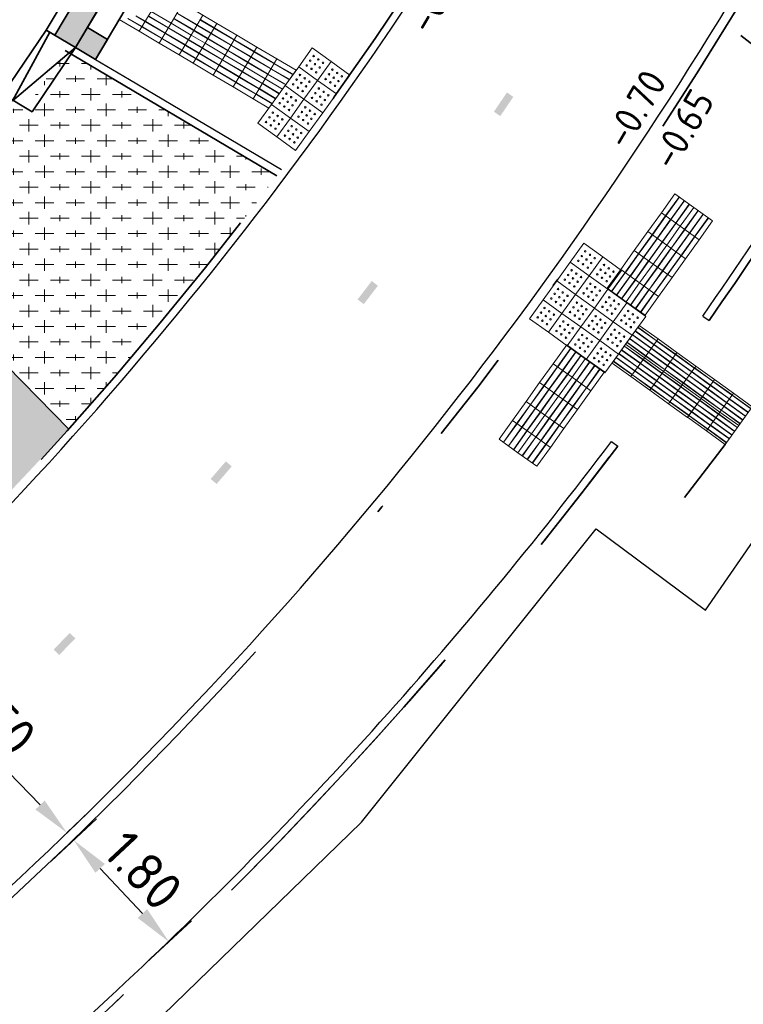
# Model space of a CAD drawing. Header units: metres. Extents: x -1 to 222837, y -2 to 853657.
# Tile 246 of 256: x 111410 to 111420, y 426510 to 426523. Entities that reach past the tile are written whole.
import ezdxf

# ---------------------------------------------------------------- set-up
doc = ezdxf.new("R2010")
doc.units = ezdxf.units.M
doc.header["$XCLIPFRAME"] = 0
for name, pattern in [('AL-TEKENBLADGRENS', [11.5, 2.5, -1.5, 1, -1.5, 1, -1.5, 2.5]), ('VH-AMSTELBAND', [30, 16, -4, 0, -2, 2, -2, 0, -4]), ('VH-BUSHALTEBAND', [4, 2, -2]), ('VH-OPSLUITBAND_100X200', [16, 8, -2, 4, -2]), ('XX-HIDDEN', [4, 2, -2])]:
    doc.linetypes.add(name, pattern=pattern)
for name, color, linetype in [('A-Maatvoering', 30, 'Continuous'), ('Bestaande haag', 102, 'Continuous'), ('X-REF', 7, 'Continuous')]:
    doc.layers.add(name, color=color, linetype=linetype)
for name, color, linetype, lineweight in [('B-GRS-WERKGRENS', 4, 'WERKGRENS', 25), ('N-WE-GR-BOS-A', 42, 'Continuous', 18), ('N-WE-GR-GROENVOORZIENING-G', 80, 'Continuous', 35), ('N-WE-VH-KANTOPSLUITING_BUSHALTEBAND-G', 30, 'VH-BUSHALTEBAND', 35), ('N-WE-VH-KANTOPSLUITING_OPSLUITBAND_100X200-G', 150, 'VH-OPSLUITBAND_100X200', 35), ('N-WE-VH-KANTOPSLUITING_OPSLUITBAND_100X200-G VOETPAD', 150, 'VH-OPSLUITBAND_100X200', 35), ('N-WE-VH-KANTOPSLUITING_RIJWIELPADBAND-G', 7, 'Continuous', 25), ('N-WE-VH-KANTOPSLUITING_VOORKANT OB 100X200', 7, 'Continuous', 25), ('N-WE-VH-KANTOPSLUITING_VOORKANT RIJWIELPADBAND', 7, 'Continuous', 25), ('N-WE-VH-MATERIAALGRENS-G', 7, 'XX-HIDDEN', 35), ('N-WE-VH-Trottoirband 150x170', 60, 'VH-AMSTELBAND', 35), ('N-WE-VH-VERHARDING_ASFALT-A', 252, 'Continuous', 18), ('N-WE-VH-VERHARDING_TEGEL-G', 252, 'Continuous', 35), ('N-WE-VW-BLINDENGELEIDEROUTE-Geleidetegel_G', 30, 'Continuous', 18), ('N-WE-VW-BLINDENGELEIDEROUTE-noppentetegel_G', 30, 'Continuous', 18), ('SLD-n-wm_wegmarkering', 7, 'Continuous', 25), ('X-XX-AL-HOOGTELABEL-T25', 7, 'Continuous', 25), ('X-XX-AL-TEKENBLADGRENS-G blad 2', 7, 'AL-TEKENBLADGRENS', 35)]:
    doc.layers.add(name, color=color, linetype=linetype, lineweight=lineweight)
doc.styles.add('NLCS-ISO-ANNOTATIEF-T25', font='NLCS-ISO.ttf', dxfattribs={"height": 2.5})
doc.styles.add('NLCS-ISO-M1000-T25', font='NLCS-ISO.ttf')
doc.linetypes.add('WERKGRENS', pattern='A,2.5,-1,[133,ltypeshp.shx,S=1,R=0,X=-1,Y=0],-1,2.5', length=7)
doc.dimstyles.new('NLCS-ANNOTATIEF-T25-PIJL', dxfattribs={"dimtxt": 2.5, "dimasz": 2.5, "dimexe": 2, "dimexo": 2, "dimgap": 0.7, "dimtad": 1, "dimzin": 0, "dimdsep": 46, "dimtxsty": 'NLCS-ISO-ANNOTATIEF-T25', "dimcen": 0, "dimdle": 2, "dimclrd": 256, "dimclre": 256, "dimclrt": 256, "dimadec": 5, "dimazin": 0, "dimtfac": 1, "dimtofl": 0, "dimtmove": 1, "dimatfit": 0, "dimfxl": 2, "dimfxlon": 1, "dimtfillclr": 254, "dimtolj": 1, "dimtzin": 0, "dimlwd": 18, "dimlwe": 18, "dimarcsym": 0})
picture_1 = doc.add_image_def('image1.ecw', size_in_pixel=(400001, 250001))
picture_2 = doc.add_image_def('image2.ecw', size_in_pixel=(120000, 80000))

# ---------------------------------------------------------------- blocks, each defined once
blk = doc.blocks.new('30')
at = {"layer": 'SLD-n-wm_wegmarkering'}
blk.add_solid([(-0.15, -0.05), (-0.15, 0.05), (0.15, -0.05), (0.15, 0.05)], dxfattribs=at)
blk = doc.blocks.new('*D462')
at = {"layer": 'A-Maatvoering', "linetype": 'Continuous', "lineweight": 18, "transparency": 16777216}
for p, q in [((111408.583, 426514.576), (111408.871, 426514.854)), ((111408.93, 426514.216), (111410.665, 426512.417)), ((111411.012, 426512.057), (111411.3, 426512.334))]:
    blk.add_line(p, q, dxfattribs=at)
at = {"layer": 'A-Maatvoering', "transparency": 16777216}
for points in [[(111408.99, 426514.274), (111408.87, 426514.158), (111408.583, 426514.576)], [(111410.725, 426512.474), (111410.605, 426512.359), (111411.012, 426512.057)]]:
    blk.add_solid(points, dxfattribs=at)
at = {"layer": 'Defpoints', "color": 0, "transparency": 16777216}
for p in [(111408.524, 426514.52), (111411.012, 426512.057), (111410.954, 426512)]:
    blk.add_point(p, dxfattribs=at)
at = {"layer": 'A-Maatvoering', "transparency": 16777216, "insert": (111410.078, 426513.587), "char_height": 0.5, "attachment_point": 5, "rotation": 313.9595, "style": 'NLCS-ISO-ANNOTATIEF-T25'}
blk.add_mtext('\\A1;3.50', dxfattribs=at)
blk = doc.blocks.new('*D463')
at = {"layer": 'A-Maatvoering', "linetype": 'Continuous', "lineweight": 18, "transparency": 16777216}
for p, q in [((111410.807, 426511.69), (111411.392, 426512.237)), ((111411.441, 426511.598), (111411.987, 426511.014)), ((111412.037, 426510.376), (111412.621, 426510.922))]:
    blk.add_line(p, q, dxfattribs=at)
at = {"layer": 'A-Maatvoering', "transparency": 16777216}
for points in [[(111411.502, 426511.655), (111411.38, 426511.541), (111411.099, 426511.963)], [(111412.048, 426511.071), (111411.926, 426510.957), (111412.329, 426510.649)]]:
    blk.add_solid(points, dxfattribs=at)
at = {"layer": 'Defpoints', "color": 0, "transparency": 16777216}
for p in [(111410.439, 426511.346), (111412.329, 426510.649), (111411.668, 426510.031)]:
    blk.add_point(p, dxfattribs=at)
at = {"layer": 'A-Maatvoering', "transparency": 16777216, "insert": (111411.999, 426511.572), "char_height": 0.5, "attachment_point": 5, "rotation": 313.0781, "style": 'NLCS-ISO-ANNOTATIEF-T25'}
blk.add_mtext('\\A1;1.80', dxfattribs=at)
blk = doc.blocks.new('Noppentegel')
at = {"layer": 'N-WE-VW-BLINDENGELEIDEROUTE-noppentetegel_G', "transparency": 33554585, "flags": 128}
blk.add_lwpolyline([(0, 0.3), (0.3, 0.3), (0.3, 0), (0, 0)], close=True, dxfattribs=at)
at = {"layer": 'N-WE-VW-BLINDENGELEIDEROUTE-noppentetegel_G', "transparency": 33554585}
for centre in [(0.075, 0.225), (0.075, 0.15), (0.15, 0.225), (0.15, 0.15), (0.225, 0.225), (0.225, 0.15), (0.075, 0.075), (0.15, 0.075), (0.225, 0.075)]:
    blk.add_circle(centre, 0.01, dxfattribs=at)
blk = doc.blocks.new('Geleidetegel')
at = {"layer": 'N-WE-VW-BLINDENGELEIDEROUTE-Geleidetegel_G', "transparency": 33554585, "flags": 128}
for points in [[(0, 0.3), (0.3, 0.3), (0.3, 0), (0, 0)], [(0.032, 0.292), (0.028, 0.292), (0.028, 0.008), (0.032, 0.008)], [(0.092, 0.292), (0.088, 0.292), (0.088, 0.008), (0.092, 0.008)], [(0.152, 0.292), (0.148, 0.292), (0.148, 0.008), (0.152, 0.008)], [(0.212, 0.292), (0.208, 0.292), (0.208, 0.008), (0.212, 0.008)], [(0.272, 0.292), (0.268, 0.292), (0.268, 0.008), (0.272, 0.008)]]:
    blk.add_lwpolyline(points, close=True, dxfattribs=at)
blk = doc.blocks.new('bushalteband')
at = {"layer": 'N-WE-VH-KANTOPSLUITING_BUSHALTEBAND-G', "transparency": 33554508}
h = blk.add_hatch(color=256, dxfattribs=at)
h.dxf.hatch_style = 1
h.paths.add_polyline_path([(1, -0.127), (0, -0.127), (0, -0.44), (1, -0.44)])
at = {"layer": 'N-WE-VH-KANTOPSLUITING_BUSHALTEBAND-G', "linetype": 'Continuous', "ltscale": 0.2, "flags": 128}
blk.add_lwpolyline([(0, 0), (0, -0.44), (1, -0.44), (1, 0), (0, 0), (0, -0.127), (1, -0.127)], dxfattribs=at)

msp = doc.modelspace()

# ---------------------------------------------------------------- hatches: boundary and pattern name
at = {"layer": 'Bestaande haag', "transparency": 33554508}
h = msp.add_hatch(dxfattribs=at)
h.set_pattern_fill('AGW-GROND_ZAVEL', color=256, scale=0.7, style=0, pattern_type=2)
h.set_pattern_definition([(0, (111132.6395, 426799.56666), (0.28, 0.14), [0.28, -0.28])])
edge = h.paths.add_edge_path()
edge.add_line((111403.6393, 426510.1049), (111407.7859, 426513.9585))
edge.add_line((111407.7859, 426513.9585), (111409.2661, 426515.3921))
edge.add_line((111409.2661, 426515.3921), (111411.0375, 426517.2754))
edge.add_line((111411.0375, 426517.2754), (111409.43, 426518.9257))
edge.add_line((111409.43, 426518.9257), (111406.5278, 426515.7477))
edge.add_line((111406.5278, 426515.7477), (111404.5876, 426513.7639))
edge.add_line((111404.5876, 426513.7639), (111402.3364, 426511.5068))
edge.add_line((111402.3364, 426511.5068), (111398.7742, 426508.1313))
edge.add_line((111398.7742, 426508.1313), (111395.5024, 426505.1133))
edge.add_arc((111375.0128, 426527.3265), 30.22, 300.19147, 312.68863, ccw=False)
edge.add_line((111390.2102, 426501.2059), (111391.1754, 426498.5219))
edge.add_line((111391.1754, 426498.5219), (111403.6393, 426510.1049))
at = {"layer": 'N-WE-GR-BOS-A', "transparency": 33554559}
h = msp.add_hatch(dxfattribs=at)
h.set_pattern_fill('AGR-BOSPLANTSOEN', color=102, scale=0.2, style=0, pattern_type=2)
h.set_pattern_definition([(0, (0, 0), (0.2, 0.2), [0.24, -0.16]), (90, (0.12, -0.08), (-0.8, 5e-17), [0.16, -0.24]), (90, (0.32, 0.12), (-0.8, 5e-17), [0.16, -0.24]), (90, (0.52, -0.04), (-0.8, 5e-17), [0.08, -0.32]), (90, (0.72, 0.16), (-0.8, 5e-17), [0.08, -0.32])])
edge = h.paths.add_edge_path()
edge.add_line((111411.0375, 426517.2754), (111409.4098, 426518.9293))
edge.add_line((111409.4098, 426518.9293), (111408.1435, 426517.5119))
edge.add_line((111408.1435, 426517.5119), (111407.3825, 426516.6699))
edge.add_line((111407.3825, 426516.6699), (111406.7041, 426515.9548))
edge.add_line((111406.7041, 426515.9548), (111405.5749, 426514.7817))
edge.add_line((111405.5749, 426514.7817), (111407.2841, 426516.9585))
edge.add_line((111407.2841, 426516.9585), (111408.4021, 426518.5925))
edge.add_line((111408.4021, 426518.5925), (111410.3641, 426521.4786))
edge.add_line((111410.3641, 426521.4786), (111410.4731, 426521.4045))
edge.add_line((111410.4731, 426521.4045), (111410.9909, 426522.167))
edge.add_line((111410.9909, 426522.167), (111413.7226, 426520.5491))
edge.add_arc((111372.8438, 426551.3396), 51.1775, 318.27084, 323.01236, ccw=False)
at = {"layer": 'N-WE-VH-VERHARDING_ASFALT-A', "transparency": 33554559}
h = msp.add_hatch(dxfattribs=at)
h.set_pattern_fill('AVH-ASFALT_LAAG2-D', color=256, scale=20, style=0, pattern_type=2)
h.set_pattern_definition([(45, (107770.70876, 433861.11063), (-0.282842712, 0.282842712), []), (45, (107770.94876, 433861.11063), (-0.282842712, 0.282842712), [0.2, -0.1])])
edge = h.paths.add_edge_path()
edge.add_line((111411.472, 426533.76), (111416.934, 426543.371))
edge.add_line((111416.934, 426543.371), (111416.972, 426543.45))
edge.add_line((111416.972, 426543.45), (111417.1839, 426543.8108))
edge.add_line((111417.1839, 426543.8108), (111417.088, 426543.868))
edge.add_line((111417.088, 426543.868), (111417.0054, 426543.9173))
edge.add_line((111417.0054, 426543.9173), (111416.9725, 426543.9369))
edge.add_line((111416.9725, 426543.9369), (111416.9127, 426543.9725))
edge.add_line((111416.9127, 426543.9725), (111416.893, 426543.948))
edge.add_line((111416.893, 426543.948), (111416.832, 426544.011))
edge.add_line((111416.832, 426544.011), (111416.761, 426544.063))
edge.add_line((111416.761, 426544.063), (111416.6859, 426544.1078))
edge.add_line((111416.6859, 426544.1078), (111416.6129, 426544.1513))
edge.add_line((111416.6129, 426544.1513), (111416.3511, 426544.3074))
edge.add_line((111416.3511, 426544.3074), (111415.7748, 426544.6511))
edge.add_arc((111415.517, 426544.2217), 0.5009, -33.99458, 59.01822, ccw=False)
edge.add_line((111415.9322, 426543.9417), (111415.6406, 426543.4493))
edge.add_line((111415.6406, 426543.4493), (111414.586, 426541.6686))
edge.add_line((111414.586, 426541.6686), (111397.9081, 426513.5095))
edge.add_line((111397.9081, 426513.5095), (111398.3383, 426513.2547))
edge.add_line((111398.3383, 426513.2547), (111400.5565, 426517))
edge.add_line((111400.5565, 426517), (111404.295, 426522.17))
edge.add_line((111404.295, 426522.17), (111411.472, 426533.76))
at = {"layer": 'N-WE-VH-VERHARDING_TEGEL-G'}
h = msp.add_hatch(color=256, dxfattribs=at)
h.dxf.hatch_style = 1
h.paths.add_polyline_path([(111411.3819, 426522.0516), (111411.5348, 426522.3097), (111411.2767, 426522.4626), (111411.1238, 426522.2045)])

# ---------------------------------------------------------------- linework, layer by layer
at = {"layer": 'B-GRS-WERKGRENS', "flags": 128}
msp.add_lwpolyline([(110696.0424, 426984.6552), (110683.8611, 426993.0575), (110681.5434, 426989.648), (110647.8047, 426943.6556), (110640.0829, 426933.4366), (110631.1128, 426920.9005, 0.1052077), (110625.3199, 426903.2705), (110623.1195, 426903.1135), (110622.8302, 426899.1404), (110622.8257, 426889.069), (110624.314, 426881.9131), (110619.9478, 426879.8593), (110610.3848, 426873.2075), (110605.3942, 426863.2003), (110609.4478, 426861.4866), (110615.1856, 426858.5041), (110624.3283, 426850.7908), (110624.9802, 426851.6022), (110633.8741, 426844.4563), (110643.0504, 426836.1435), (110655.3674, 426823.3669), (110656.8702, 426821.845), (110655.5569, 426820.1319), (110651.9971, 426815.8251), (110661.0857, 426808.031), (110673.7143, 426797.8916), (110678.9933, 426800.935), (110682.0087, 426797.6368), (110681.3441, 426795.8887), (110682.3406, 426793.9995), (110688.6092, 426792.8127), (110694.4162, 426788.3905), (110707.3498, 426779.7534), (110715.9972, 426773.9651), (110732.7151, 426767.339), (110745.7247, 426763.2028), (110771.1914, 426758.373, 0.0609615), (110771.6742, 426758.3185), (110776.6174, 426758.3652, 0.2032449), (110778.0492, 426758.9882), (110779.3918, 426760.4028), (110780.9873, 426760.4434), (110817.1705, 426756.6066), (110816.6589, 426751.3461), (110815.9469, 426746.519), (110856.8361, 426742.5539), (110868.464, 426743.0015), (110903.6966, 426739.1644), (110904.3848, 426743.7349), (110908.755, 426743.0671), (110933.5332, 426740.8075), (110948.0408, 426738.8473), (110947.4256, 426740.8728), (110946.1413, 426744.2355), (110945.7955, 426745.6803), (110945.6322, 426748.1471), (110946.284, 426749.2657), (110950.55, 426751.1074), (110955.1425, 426754.8833), (110957.03, 426770.6443, -0.1858071), (110962.3439, 426783.753), (110989.6664, 426800.1273), (111094.2752, 426788.8928), (111096.9393, 426786.2536), (111113.387, 426770.3931), (111118.0944, 426765.9923), (111122.4936, 426760.6996), (111125.9314, 426762.8446), (111132.5526, 426748.3003), (111130.756, 426746.1019), (111135.8274, 426730.5828), (111138.6736, 426726.3465), (111145.5036, 426725.3036), (111154.9471, 426706.8249), (111165.7603, 426690.152), (111168.851, 426684.8194, -0.4623624), (111168.5963, 426684.1014), (111167.0071, 426683.4965, 0.420484), (111166.7216, 426682.8413), (111168.1987, 426679.1971, 0.4081062), (111168.8402, 426678.9177), (111171.0563, 426679.7624, -0.3865109), (111171.6824, 426679.5171), (111181.5181, 426659.6501, -0.0508334), (111182.4436, 426652.4704), (111182.0314, 426643.923, 0.1424738), (111183.8712, 426635.0932), (111183.4465, 426634.9245, 0.4355486), (111183.181, 426634.2421), (111186.4656, 426627.4501, 0.391009), (111187.0968, 426627.2017), (111187.7695, 426627.4631, -0.6217047), (111188.6778, 426626.8695), (111191.3536, 426623.2086), (111193.4941, 426621.7053, 0.0312453), (111201.9852, 426616.7325), (111203.0999, 426614.7511), (111204.682, 426609.1244), (111214.9386, 426601.3343), (111217.1204, 426598.7395), (111225.8995, 426589.0359), (111234.1322, 426582.7269), (111239.4891, 426579.6722), (111245.6835, 426577.3486), (111253.4749, 426571.9169), (111263.6, 426564.0526), (111282.5854, 426548.9024), (111301.6692, 426532.7467, 0.3053725), (111302.2245, 426532.6856), (111306.0353, 426534.6841, -0.2980823), (111306.5802, 426534.6315), (111324.4609, 426520.2968), (111328.5947, 426517.3176), (111334.5617, 426512.1897), (111347.6676, 426496.9046), (111348.8032, 426495.5161), (111350.8304, 426490.6816), (111350.3674, 426489.5288), (111350.1567, 426488.113), (111358.3017, 426484.7489), (111354.8474, 426480.6644), (111368.3123, 426468.1831), (111377.3553, 426476.996, 0.1363374), (111383.9435, 426482.7516), (111385.2075, 426486.335, 0.1290898), (111392.5323, 426491.085), (111402.9598, 426500.6813), (111414.8163, 426512.1936), (111417.8476, 426515.9853), (111419.2589, 426514.9338), (111421.3759, 426518.0123), (111420.2224, 426518.9196), (111422.81, 426522.1924), (111426.863, 426530.0682, 0.0350706), (111434.8335, 426544.8206), (111439.2413, 426554.0134, -0.0523081), (111448.8827, 426568.1194, -0.040521), (111456.7487, 426576.4924, -0.0466952), (111473.4248, 426590.6198), (111485.5951, 426597.7662, -0.0126767), (111492.9285, 426600.958), (111508.0649, 426606.5204, 0.4105065), (111508.3639, 426607.1562), (111505.5678, 426615.0734, 0.4168207), (111504.9257, 426615.3769, 0.0905865), (111453.5553, 426585.3427, 0.0753554), (111438.7111, 426569.8858), (111431.5958, 426575.2906), (111449.9864, 426597.6332, -0.0167918), (111466.0879, 426610.5482, -0.0557367), (111491.1449, 426625.909), (111496.7623, 426628.282), (111500.0134, 426627.408), (111496.8382, 426635.2441, 0.4365131), (111496.1526, 426635.5043), (111483.8851, 426629.4186), (111469.1011, 426620.6492), (111459.7603, 426613.6987), (111449.6345, 426605.6254), (111441.1156, 426596.9369), (111429.1984, 426582.1603), (111431.0516, 426580.4575), (111406.3855, 426549.5491), (111397.0353, 426537.6586), (111395.2825, 426538.9636), (111392.9955, 426535.9501), (111394.7182, 426534.652), (111385.0563, 426522.0908), (111383.9989, 426523.6376), (111382.3412, 426528.1461), (111377.4375, 426522.2271), (111374.2352, 426518.6692), (111371.5931, 426517.349), (111368.7588, 426516.8835, -0.1652702), (111368.4414, 426516.9363), (111351.2649, 426526.1508), (111324.3951, 426546.666, -0.3657024), (111324.2558, 426547.2959), (111327.3573, 426553.7283), (111318.6307, 426557.5297), (111316.993, 426553.8053, -0.292044), (111316.5453, 426553.5067), (111315.0912, 426553.4777, -0.1776704), (111314.7655, 426553.5899), (111310.1408, 426557.3558), (111311.2887, 426558.5858), (111304.2587, 426562.7405), (111301.5045, 426560.4492), (111295.9509, 426564.4743), (111281.0543, 426575.6912), (111258.9288, 426592.957), (111249.3591, 426601.8548, -0.343865), (111248.8513, 426603.8594), (111251.0811, 426609.1697), (111244.5637, 426612.1342), (111243.3013, 426609.3809, -0.38751), (111240.247, 426608.7097), (111235.9586, 426611.3734), (111222.8523, 426621.7349, -0.1019607), (111210.3565, 426637.5663), (111200.0165, 426658.1073), (111201.4139, 426658.6408), (111199.3001, 426663.2598), (111197.9906, 426662.7333), (111191.4076, 426676.6319), (111174.4849, 426716.3816), (111175.4097, 426716.7231), (111171.0205, 426729.4174), (111175.0412, 426731.185), (111170.1325, 426742.3426), (111166.2238, 426740.4392, -0.410464), (111165.5682, 426740.6918), (111138.6135, 426800.3934), (111133.3697, 426808.996), (111125.2446, 426812.7715), (111122.0804, 426814.7113), (111120.4075, 426811.7274), (111112.4651, 426815.0539), (111113.977, 426818.0228), (111102.5934, 426823.5257), (111102.2145, 426825.6444), (111101.5386, 426826.104), (111098.4509, 426820.0386), (111098.1228, 426816.7559, -0.4783147), (111097.1304, 426815.9869), (111079.7528, 426814.8965), (111037.4827, 426818.9619), (111036.1483, 426820.676), (111025.3219, 426821.8651, -0.5882687), (111024.7204, 426822.5699), (111025.1154, 426826.7463), (111011.1397, 426828.3732), (111010.5098, 426823.377), (110975.0569, 426827.1641, -0.4227405), (110973.7842, 426826.145), (110972.2564, 426826.4378), (110959.5596, 426833.3734), (110958.1603, 426830.409), (110957.3954, 426829.099), (110954.2397, 426830.6759, 0.4177603), (110954.0263, 426831.7812), (110953.0451, 426832.2923), (110947.7288, 426821.8867, 0.3948319), (110948.0794, 426820.5624), (110946.5009, 426817.2404, 0.3462481), (110946.8876, 426815.8708), (110948.0794, 426815.2823), (110932.6313, 426785.3128), (110928.0532, 426787.6811), (110926.0816, 426783.9946), (110917.98, 426788.1352), (110915.9109, 426784.42), (110924.7467, 426780.0296), (110923.0733, 426776.8554, -0.3567778), (110920.2972, 426775.4672), (110916.1875, 426776.0072), (110915.9141, 426771.5714), (110913.7365, 426768.8555), (110905.8767, 426769.8295), (110900.4014, 426769.4949), (110863.1263, 426773.5086), (110863.2476, 426775.3474), (110848.047, 426776.8987), (110848.3121, 426779.5808), (110834.4844, 426781.2506), (110832.1514, 426778.2107), (110815.8574, 426780.0038), (110815.8584, 426779.1503), (110801.2397, 426780.3392), (110782.6093, 426782.222), (110759.4143, 426784.7077), (110754.5988, 426785.9779), (110742.745, 426787.1149, -0.0827147), (110722.469, 426795.3305), (110715.9744, 426799.6762), (110697.6211, 426814.5447), (110698.7305, 426815.8539), (110693.1992, 426820.2996), (110694.4011, 426821.1956), (110690.4312, 426824.4068), (110689.2759, 426823.1938), (110680.9801, 426829.6825), (110667.8024, 426840.4947), (110648.298, 426856.8491), (110644.9707, 426860.4465), (110640.9767, 426865.7977, -0.1510224), (110633.0251, 426899.4367), (110633.3008, 426902.589), (110632.0835, 426902.7381, -0.0338708), (110634.6762, 426913.6872, -0.0642324), (110643.7421, 426928.4733), (110681.0035, 426978.4881), (110692.6868, 426980.9045)], format="xyb", close=True, dxfattribs=at)
at = {"layer": 'N-WE-GR-GROENVOORZIENING-G', "elevation": -0.3898, "flags": 128}
msp.add_lwpolyline([(111405.4321, 426514.6334), (111407.2294, 426516.5006), (111408.8528, 426518.2967), (111409.4098, 426518.9293), (111409.43, 426518.909), (111411.0375, 426517.2754)], dxfattribs=at)
at = {"layer": 'N-WE-VH-KANTOPSLUITING_BUSHALTEBAND-G', "linetype": 'Continuous', "flags": 128}
msp.add_lwpolyline([(111411.1242, 426522.2042), (111410.3068, 426521.5175), (111410.7891, 426522.4027), (111410.7452, 426522.4287), (111410.1828, 426521.6018), (111410.5614, 426521.3761), (111411.1242, 426522.2042)], dxfattribs=at)
at = {"layer": 'N-WE-VH-KANTOPSLUITING_OPSLUITBAND_100X200-G', "flags": 128}
msp.add_lwpolyline([(111413.7226, 426520.5491), (111410.9909, 426522.167)], dxfattribs=at)
msp.add_lwpolyline([(111371.589, 426472.061), (111376.0848, 426476.4473), (111376.0848, 426476.4473), (111376.1283, 426476.4897, -0.0616964), (111380.1298, 426479.5457, 0.2293279), (111384.7521, 426486.4352, -0.2795806), (111385.3955, 426487.2222, 0.1024953), (111390.7817, 426490.4839), (111411.6117, 426509.8417, 0.043027), (111418.0148, 426516.9106)], format="xyb", dxfattribs=at)
at = {"layer": 'N-WE-VH-KANTOPSLUITING_OPSLUITBAND_100X200-G VOETPAD', "flags": 128}
for points in [[(111378.2054, 426491.5687, 0.0281181), (111382.1975, 426492.1528, 0.1332353), (111386.9562, 426494.6009), (111407.7859, 426513.9585, 0.0740525), (111416.9627, 426525.4426), (111424.4685, 426538.3611, 0.0188235), (111426.2318, 426541.6773), (111432.3038, 426554.2133, -0.084038), (111449.7476, 426578.7126), (111454.1384, 426583.0944, -0.0561187), (111472.2769, 426597.5313), (111474.1568, 426598.7576), (111479.0401, 426601.7052), (111482.4036, 426603.6227), (111485.8825, 426605.4826), (111489.8329, 426607.3731), (111504.0251, 426612.659), (111504.525, 426612.8607)], [(111419.3037, 426518.6772, 0.0210729), (111421.822, 426522.6192), (111429.3279, 426535.5377, 0.0188235), (111431.2898, 426539.2274), (111437.3617, 426551.7634, -0.084038), (111453.7174, 426574.7345), (111458.1082, 426579.1164, -0.0562453), (111475.3047, 426592.7964), (111477.1451, 426593.9969), (111481.8843, 426596.8576), (111485.1206, 426598.7025), (111488.4216, 426600.4674), (111492.0311, 426602.1947), (111506.4632, 426607.5699)], [(111371.5561, 426472.0075), (111376.1283, 426476.4897, -0.0616964), (111380.1298, 426479.5457, 0.2293279), (111384.7521, 426486.4352, -0.2795806), (111385.3955, 426487.2222, 0.1024953), (111390.7817, 426490.4839), (111411.6117, 426509.8417, 0.0438452), (111418.1243, 426517.0552, 0.0438452)]]:
    msp.add_lwpolyline(points, format="xyb", dxfattribs=at)
at = {"layer": 'N-WE-VH-KANTOPSLUITING_RIJWIELPADBAND-G', "ltscale": 0.6, "flags": 128}
for points in [[(111419.2218, 426518.7345, 0.0210729), (111421.7355, 426522.6695), (111429.2414, 426535.588, 0.0188235), (111431.1998, 426539.271), (111437.2717, 426551.807, -0.084038), (111453.6468, 426574.8053), (111458.0376, 426579.1871, -0.0562429), (111475.2508, 426592.8807), (111477.0919, 426594.0816), (111481.8337, 426596.9439), (111485.0722, 426598.7901), (111488.3765, 426600.5566), (111491.992, 426602.2869), (111506.4289, 426607.6638)], [(111371.4861, 426472.0789), (111376.0582, 426476.5611, -0.0616964), (111380.0793, 426479.632, 0.2293279), (111384.6531, 426486.4492, -0.2795806), (111385.3622, 426487.3165, 0.1024953), (111390.7136, 426490.5571), (111411.5437, 426509.915, 0.0438452), (111418.0445, 426517.1155, 0.0438452)]]:
    msp.add_lwpolyline(points, format="xyb", dxfattribs=at)
at = {"layer": 'N-WE-VH-KANTOPSLUITING_RIJWIELPADBAND-G', "flags": 128}
for points in [[(111419.2218, 426518.7345), (111419.3038, 426518.6771)], [(111418.0445, 426517.1155), (111418.1243, 426517.0552)]]:
    msp.add_lwpolyline(points, dxfattribs=at)
at = {"layer": 'N-WE-VH-KANTOPSLUITING_VOORKANT OB 100X200', "flags": 128}
for points in [[(111378.1563, 426491.464, 0.0285258), (111382.2179, 426492.0549, 0.1332569), (111387.024, 426494.5274), (111407.854, 426513.8852, 0.0740525), (111417.0491, 426525.3924), (111424.555, 426538.3108, 0.0188235), (111426.3218, 426541.6337), (111432.3938, 426554.1697, -0.084038), (111449.8182, 426578.6418), (111454.209, 426583.0236, -0.0561209), (111472.3308, 426597.4471), (111474.21, 426598.6729), (111479.0907, 426601.619), (111482.4519, 426603.5352), (111485.9277, 426605.3934), (111489.872, 426607.281), (111504.06, 426612.5653), (111504.5069, 426612.7497)], [(111431.5522, 426552.4275), (111428.4004, 426553.9541), (111426.8747, 426550.8041), (111429.1247, 426549.7143), (111425.4219, 426542.0696, -0.0050087), (111424.9851, 426541.1904), (111424.4679, 426541.497, -0.0077578), (111423.7666, 426540.169), (111422.542, 426540.8945), (111411.6878, 426522.568), (111411.3819, 426522.0516), (111411.8216, 426521.7912), (111413.7829, 426520.6296)]]:
    msp.add_lwpolyline(points, format="xyb", dxfattribs=at)
at = {"layer": 'N-WE-VH-KANTOPSLUITING_VOORKANT RIJWIELPADBAND', "flags": 128}
msp.add_lwpolyline([(111393.1345, 426495.428), (111410.2366, 426511.3214, 0.0740525), (111420.0754, 426523.634), (111427.5813, 426536.5525, 0.0188235), (111429.4718, 426540.108), (111435.5438, 426552.644, -0.084038), (111452.2905, 426576.1644), (111456.6813, 426580.5462, -0.0561986), (111474.2166, 426594.4984), (111476.071, 426595.708), (111480.862, 426598.6), (111484.144, 426600.471), (111487.509, 426602.27), (111491.241, 426604.056), (111505.7684, 426609.4667)], format="xyb", dxfattribs=at)
at = {"layer": 'N-WE-VH-MATERIAALGRENS-G', "ltscale": 0.6, "flags": 128}
msp.add_lwpolyline([(111419.5126, 426517.0761), (111418.9881, 426516.3924)], dxfattribs=at)
at = {"layer": 'N-WE-VH-Trottoirband 150x170', "ltscale": 0.6, "flags": 128}
msp.add_lwpolyline([(111393.2162, 426495.3401), (111410.3183, 426511.2335, 0.0740525), (111420.1792, 426523.5738), (111427.685, 426536.4922, 0.0188235), (111429.5798, 426540.0557), (111435.6518, 426552.5916, -0.084038), (111452.3753, 426576.0794), (111456.7661, 426580.4612, -0.0562013), (111474.2812, 426594.3973), (111476.1348, 426595.6063), (111480.9227, 426598.4965), (111484.202, 426600.3659), (111487.5632, 426602.1629), (111491.2879, 426603.9454), (111505.8097, 426609.354)], format="xyb", dxfattribs=at)
at = {"layer": 'N-WE-VH-VERHARDING_TEGEL-G'}
msp.add_line((111411.5348, 426522.3097), (111411.2767, 426522.4626), dxfattribs=at)
at = {"layer": 'N-WE-VH-VERHARDING_TEGEL-G', "flags": 128}
for points in [[(111411.1238, 426522.2045), (111414.1814, 426527.367)], [(111411.3819, 426522.0516), (111414.4395, 426527.2141)]]:
    msp.add_lwpolyline(points, dxfattribs=at)
msp.add_lwpolyline([(111411.3819, 426522.0516), (111411.5348, 426522.3097), (111411.2767, 426522.4626), (111411.1238, 426522.2045), (111411.3819, 426522.0516)], close=True, dxfattribs=at)
msp.add_lwpolyline([(111411.3819, 426522.0516), (111411.5348, 426522.3097), (111411.2767, 426522.4626), (111411.1238, 426522.2045), (111411.3819, 426522.0516)], close=True, dxfattribs=at)
msp.add_lwpolyline([(111411.3819, 426522.0516), (111411.5348, 426522.3097), (111411.2767, 426522.4626), (111411.1238, 426522.2045), (111411.3819, 426522.0516)], close=True, dxfattribs=at)
at = {"layer": 'N-WE-VW-BLINDENGELEIDEROUTE-Geleidetegel_G', "flags": 128}
for points in [[(111412.3568, 426522.5202), (111412.5097, 426522.7783), (111412.2516, 426522.9312), (111412.0987, 426522.6731), (111412.3568, 426522.5202)], [(111411.9458, 426522.415), (111412.0987, 426522.6731), (111411.8406, 426522.826), (111411.6877, 426522.5678), (111411.9458, 426522.415)], [(111412.7678, 426522.6255), (111412.5097, 426522.7783), (111412.3568, 426522.5202), (111412.6149, 426522.3673), (111412.7678, 426522.6255)], [(111412.0143, 426522.5464), (111412.0164, 426522.5498), (111411.9077, 426522.614), (111411.9056, 426522.6105)], [(111412.2039, 426522.2621), (111412.3568, 426522.5202), (111412.0987, 426522.6731), (111411.9458, 426522.415), (111412.2039, 426522.2621)], [(111412.2039, 426522.2621), (111412.3568, 426522.5202), (111412.0987, 426522.6731), (111411.9458, 426522.415), (111412.2039, 426522.2621)], [(111412.3132, 426522.4623), (111412.3153, 426522.4658), (111412.0709, 426522.6105), (111412.0689, 426522.6071)], [(111412.6835, 426522.4988), (111412.6855, 426522.5022), (111412.4411, 426522.6469), (111412.4391, 426522.6435)], [(111412.9494, 426522.5179), (111412.7678, 426522.6255), (111412.6149, 426522.3673), (111412.7965, 426522.2598), (111412.9494, 426522.5179)], [(111411.9736, 426522.4776), (111411.9756, 426522.481), (111411.8013, 426522.5819), (111411.7993, 426522.5785)], [(111412.2725, 426522.3935), (111412.2745, 426522.397), (111412.0301, 426522.5417), (111412.0281, 426522.5382)], [(111412.6149, 426522.3673), (111412.3568, 426522.5202), (111412.2039, 426522.2621), (111412.462, 426522.1092), (111412.6149, 426522.3673)], [(111412.6427, 426522.4299), (111412.6447, 426522.4334), (111412.4004, 426522.5781), (111412.3983, 426522.5746)], [(111412.865, 426522.3912), (111412.867, 426522.3947), (111412.6993, 426522.494), (111412.6972, 426522.4906)], [(111412.9058, 426522.4601), (111412.9078, 426522.4635), (111412.74, 426522.5629), (111412.738, 426522.5594)], [(111413.2075, 426522.3651), (111412.9494, 426522.5179), (111412.7965, 426522.2598), (111413.0546, 426522.1069), (111413.2075, 426522.3651)], [(111412.2317, 426522.3247), (111412.2337, 426522.3281), (111411.9894, 426522.4728), (111411.9873, 426522.4694)], [(111412.5306, 426522.2406), (111412.5326, 426522.2441), (111412.2883, 426522.3888), (111412.2862, 426522.3854)], [(111412.5714, 426522.3095), (111412.5734, 426522.3129), (111412.329, 426522.4576), (111412.327, 426522.4542)], [(111412.7965, 426522.2598), (111412.6149, 426522.3673), (111412.462, 426522.1092), (111412.6436, 426522.0017), (111412.7965, 426522.2598)], [(111412.8242, 426522.3224), (111412.8263, 426522.3258), (111412.6585, 426522.4252), (111412.6565, 426522.4218)], [(111413.1231, 426522.2383), (111413.1252, 426522.2418), (111412.8808, 426522.3865), (111412.8788, 426522.3831)], [(111413.1639, 426522.3072), (111413.1659, 426522.3106), (111412.9216, 426522.4553), (111412.9195, 426522.4519)], [(111413.4656, 426522.2122), (111413.2075, 426522.3651), (111413.0546, 426522.1069), (111413.3127, 426521.9541), (111413.4656, 426522.2122)], [(111412.4898, 426522.1718), (111412.4919, 426522.1752), (111412.2475, 426522.32), (111412.2455, 426522.3165)], [(111412.7121, 426522.1331), (111412.7142, 426522.1365), (111412.5464, 426522.2359), (111412.5443, 426522.2325)], [(111412.7529, 426522.2019), (111412.7549, 426522.2054), (111412.5872, 426522.3047), (111412.5851, 426522.3013)], [(111413.0546, 426522.1069), (111412.7965, 426522.2598), (111412.6436, 426522.0017), (111412.9017, 426521.8488), (111413.0546, 426522.1069)], [(111413.0824, 426522.1695), (111413.0844, 426522.173), (111412.84, 426522.3177), (111412.838, 426522.3142)], [(111413.3813, 426522.0855), (111413.3833, 426522.0889), (111413.1389, 426522.2336), (111413.1369, 426522.2302)], [(111413.422, 426522.1543), (111413.4241, 426522.1577), (111413.1797, 426522.3025), (111413.1777, 426522.299)], [(111412.6714, 426522.0643), (111412.6734, 426522.0677), (111412.5056, 426522.1671), (111412.5036, 426522.1636)], [(111412.9703, 426521.9802), (111412.9723, 426521.9837), (111412.7279, 426522.1284), (111412.7259, 426522.125)], [(111413.011, 426522.0491), (111413.0131, 426522.0525), (111412.7687, 426522.1972), (111412.7667, 426522.1938)], [(111413.3127, 426521.9541), (111413.0546, 426522.1069), (111412.9017, 426521.8488), (111413.1598, 426521.6959), (111413.3127, 426521.9541)], [(111413.3405, 426522.0166), (111413.3425, 426522.0201), (111413.0982, 426522.1648), (111413.0961, 426522.1614)], [(111413.7237, 426522.0593), (111413.4656, 426522.2122), (111413.3127, 426521.9541), (111413.5708, 426521.8012), (111413.7237, 426522.0593)], [(111413.6801, 426522.0014), (111413.6822, 426522.0049), (111413.4378, 426522.1496), (111413.4358, 426522.1461)], [(111412.9295, 426521.9114), (111412.9315, 426521.9148), (111412.6872, 426522.0596), (111412.6851, 426522.0561)], [(111413.2284, 426521.8273), (111413.2304, 426521.8308), (111412.9861, 426521.9755), (111412.984, 426521.9721)], [(111413.2691, 426521.8962), (111413.2712, 426521.8996), (111413.0268, 426522.0443), (111413.0248, 426522.0409)], [(111413.5986, 426521.8638), (111413.6007, 426521.8672), (111413.3563, 426522.0119), (111413.3543, 426522.0085)], [(111413.6394, 426521.9326), (111413.6414, 426521.936), (111413.3971, 426522.0808), (111413.395, 426522.0773)], [(111413.9717, 426521.9124), (111413.7237, 426522.0593), (111413.5708, 426521.8012), (111413.7958, 426521.6679), (111413.9717, 426521.9124)], [(111413.9206, 426521.8613), (111413.9227, 426521.8648), (111413.696, 426521.9967), (111413.6939, 426521.9933)], [(111413.1876, 426521.7585), (111413.1896, 426521.762), (111412.9453, 426521.9067), (111412.9433, 426521.9032)], [(111413.5708, 426521.8012), (111413.3127, 426521.9541), (111413.1598, 426521.6959), (111413.418, 426521.543), (111413.5708, 426521.8012)], [(111413.5273, 426521.7433), (111413.5293, 426521.7467), (111413.2849, 426521.8915), (111413.2829, 426521.888)], [(111413.8239, 426521.7326), (111413.826, 426521.7361), (111413.6144, 426521.859), (111413.6124, 426521.8556)], [(111413.8746, 426521.7956), (111413.8767, 426521.799), (111413.6552, 426521.9279), (111413.6531, 426521.9244)], [(111413.4457, 426521.6056), (111413.4478, 426521.6091), (111413.2034, 426521.7538), (111413.2014, 426521.7504)], [(111413.4865, 426521.6745), (111413.4885, 426521.6779), (111413.2442, 426521.8226), (111413.2421, 426521.8192)], [(111413.7958, 426521.6679), (111413.5708, 426521.8012), (111413.418, 426521.543), (111413.6198, 426521.4235), (111413.7958, 426521.6679)], [(111419.1069, 426520.1395), (111418.863, 426520.3142), (111418.6883, 426520.0703), (111418.9322, 426519.8956), (111419.1069, 426520.1395)], [(111418.9168, 426520.2658), (111418.9136, 426520.2681), (111418.7482, 426520.0372), (111418.7515, 426520.0349)], [(111418.9819, 426520.2192), (111418.9786, 426520.2215), (111418.8133, 426519.9906), (111418.8165, 426519.9883)], [(111418.9322, 426519.8956), (111418.6883, 426520.0703), (111418.5136, 426519.8264), (111418.7575, 426519.6517), (111418.9322, 426519.8956)], [(111419.0469, 426520.1726), (111419.0437, 426520.1749), (111418.8783, 426519.944), (111418.8816, 426519.9417)], [(111419.3508, 426519.9648), (111419.1069, 426520.1395), (111418.9322, 426519.8956), (111419.1761, 426519.7209), (111419.3508, 426519.9648)], [(111419.1607, 426520.0911), (111419.1575, 426520.0934), (111418.9921, 426519.8625), (111418.9954, 426519.8602)], [(111418.7422, 426520.0219), (111418.7389, 426520.0242), (111418.5735, 426519.7933), (111418.5768, 426519.791)], [(111418.8072, 426519.9753), (111418.8039, 426519.9776), (111418.6386, 426519.7467), (111418.6418, 426519.7444)], [(111419.2258, 426520.0445), (111419.2225, 426520.0468), (111419.0572, 426519.8159), (111419.0604, 426519.8136)], [(111419.2908, 426519.9979), (111419.2876, 426520.0002), (111419.1222, 426519.7694), (111419.1254, 426519.767)], [(111418.7575, 426519.6517), (111418.5136, 426519.8264), (111418.3389, 426519.5825), (111418.5828, 426519.4078), (111418.7575, 426519.6517)], [(111418.8722, 426519.9287), (111418.869, 426519.931), (111418.7036, 426519.7002), (111418.7069, 426519.6978)], [(111419.1761, 426519.7209), (111418.9322, 426519.8956), (111418.7575, 426519.6517), (111419.0014, 426519.477), (111419.1761, 426519.7209)], [(111418.9861, 426519.8472), (111418.9828, 426519.8495), (111418.8174, 426519.6186), (111418.8207, 426519.6163)], [(111418.5675, 426519.778), (111418.5642, 426519.7803), (111418.3989, 426519.5494), (111418.4021, 426519.5471)], [(111418.6325, 426519.7314), (111418.6293, 426519.7337), (111418.4639, 426519.5028), (111418.4671, 426519.5005)], [(111418.6976, 426519.6848), (111418.6943, 426519.6871), (111418.5289, 426519.4563), (111418.5322, 426519.4539)], [(111419.0511, 426519.8006), (111419.0478, 426519.8029), (111418.8825, 426519.572), (111418.8857, 426519.5697)], [(111419.1161, 426519.754), (111419.1129, 426519.7564), (111418.9475, 426519.5255), (111418.9508, 426519.5231)], [(111418.5828, 426519.4078), (111418.3389, 426519.5825), (111418.1642, 426519.3386), (111418.4081, 426519.1639), (111418.5828, 426519.4078)], [(111419.0014, 426519.477), (111418.7575, 426519.6517), (111418.5828, 426519.4078), (111418.8267, 426519.2331), (111419.0014, 426519.477)], [(111418.8114, 426519.6033), (111418.8081, 426519.6056), (111418.6427, 426519.3747), (111418.646, 426519.3724)], [(111418.8764, 426519.5567), (111418.8732, 426519.559), (111418.7078, 426519.3282), (111418.711, 426519.3258)], [(111418.3928, 426519.5341), (111418.3895, 426519.5364), (111418.2242, 426519.3055), (111418.2274, 426519.3032)], [(111418.4578, 426519.4875), (111418.4546, 426519.4898), (111418.2892, 426519.2589), (111418.2925, 426519.2566)], [(111418.5229, 426519.4409), (111418.5196, 426519.4432), (111418.3542, 426519.2124), (111418.3575, 426519.21)], [(111418.9414, 426519.5101), (111418.9382, 426519.5125), (111418.7728, 426519.2816), (111418.7761, 426519.2792)], [(111418.4081, 426519.1639), (111418.1642, 426519.3386), (111417.9895, 426519.0947), (111418.2334, 426518.92), (111418.4081, 426519.1639)], [(111418.8267, 426519.2331), (111418.5828, 426519.4078), (111418.4081, 426519.1639), (111418.652, 426518.9892), (111418.8267, 426519.2331)], [(111418.6367, 426519.3594), (111418.6334, 426519.3617), (111418.4681, 426519.1308), (111418.4713, 426519.1285)], [(111418.7017, 426519.3128), (111418.6985, 426519.3151), (111418.5331, 426519.0843), (111418.5363, 426519.0819)], [(111418.2181, 426519.2902), (111418.2148, 426519.2925), (111418.0495, 426519.0616), (111418.0527, 426519.0593)], [(111418.2831, 426519.2436), (111418.2799, 426519.2459), (111418.1145, 426519.0151), (111418.1178, 426519.0127)], [(111418.3482, 426519.197), (111418.3449, 426519.1994), (111418.1796, 426518.9685), (111418.1828, 426518.9661)], [(111418.7668, 426519.2662), (111418.7635, 426519.2686), (111418.5981, 426519.0377), (111418.6014, 426519.0353)], [(111418.652, 426518.9892), (111418.4081, 426519.1639), (111418.2334, 426518.92), (111418.4773, 426518.7454), (111418.652, 426518.9892)], [(111418.4081, 426519.1639), (111418.2334, 426518.92), (111418.4773, 426518.7454), (111418.652, 426518.9892), (111418.4081, 426519.1639)], [(111418.462, 426519.1155), (111418.4587, 426519.1178), (111418.2934, 426518.8869), (111418.2966, 426518.8846)], [(111418.527, 426519.0689), (111418.5238, 426519.0713), (111418.3584, 426518.8404), (111418.3617, 426518.838)], [(111418.5921, 426519.0223), (111418.5888, 426519.0247), (111418.4234, 426518.7938), (111418.4267, 426518.7915)], [(111417.7094, 426518.1884), (111417.4655, 426518.363), (111417.2908, 426518.1192), (111417.5347, 426517.9445), (111417.7094, 426518.1884)], [(111417.5194, 426518.3146), (111417.5161, 426518.3169), (111417.3507, 426518.0861), (111417.354, 426518.0837)], [(111417.5844, 426518.268), (111417.5811, 426518.2704), (111417.4158, 426518.0395), (111417.419, 426518.0371)], [(111417.6494, 426518.2214), (111417.6462, 426518.2238), (111417.4808, 426517.9929), (111417.4841, 426517.9906)], [(111417.9533, 426518.0137), (111417.7094, 426518.1884), (111417.5347, 426517.9445), (111417.7786, 426517.7698), (111417.9533, 426518.0137)], [(111417.5347, 426517.9445), (111417.2908, 426518.1192), (111417.1161, 426517.8753), (111417.36, 426517.7006), (111417.5347, 426517.9445)], [(111417.3447, 426518.0707), (111417.3414, 426518.0731), (111417.176, 426517.8422), (111417.1793, 426517.8398)], [(111417.7632, 426518.1399), (111417.76, 426518.1423), (111417.5946, 426517.9114), (111417.5979, 426517.909)], [(111417.8283, 426518.0933), (111417.825, 426518.0957), (111417.6597, 426517.8648), (111417.6629, 426517.8625)], [(111417.8933, 426518.0468), (111417.8901, 426518.0491), (111417.7247, 426517.8182), (111417.728, 426517.8159)], [(111417.4097, 426518.0241), (111417.4064, 426518.0265), (111417.2411, 426517.7956), (111417.2443, 426517.7933)], [(111417.4747, 426517.9776), (111417.4715, 426517.9799), (111417.3061, 426517.749), (111417.3094, 426517.7467)], [(111417.7786, 426517.7698), (111417.5347, 426517.9445), (111417.36, 426517.7006), (111417.6039, 426517.5259), (111417.7786, 426517.7698)], [(111417.36, 426517.7006), (111417.1161, 426517.8753), (111416.9414, 426517.6314), (111417.1853, 426517.4567), (111417.36, 426517.7006)], [(111417.17, 426517.8268), (111417.1667, 426517.8292), (111417.0014, 426517.5983), (111417.0046, 426517.5959)], [(111417.235, 426517.7802), (111417.2318, 426517.7826), (111417.0664, 426517.5517), (111417.0696, 426517.5494)], [(111417.5886, 426517.896), (111417.5853, 426517.8984), (111417.4199, 426517.6675), (111417.4232, 426517.6651)], [(111417.6536, 426517.8495), (111417.6503, 426517.8518), (111417.485, 426517.6209), (111417.4882, 426517.6186)], [(111417.7186, 426517.8029), (111417.7154, 426517.8052), (111417.55, 426517.5743), (111417.5533, 426517.572)], [(111417.3001, 426517.7337), (111417.2968, 426517.736), (111417.1314, 426517.5051), (111417.1347, 426517.5028)], [(111417.6039, 426517.5259), (111417.36, 426517.7006), (111417.1853, 426517.4567), (111417.4292, 426517.282), (111417.6039, 426517.5259)], [(111417.4139, 426517.6521), (111417.4106, 426517.6545), (111417.2452, 426517.4236), (111417.2485, 426517.4213)], [(111417.1853, 426517.4567), (111416.9414, 426517.6314), (111416.7667, 426517.3875), (111417.0106, 426517.2128), (111417.1853, 426517.4567)], [(111416.9953, 426517.5829), (111416.992, 426517.5853), (111416.8267, 426517.3544), (111416.8299, 426517.352)], [(111417.0603, 426517.5364), (111417.0571, 426517.5387), (111416.8917, 426517.3078), (111416.895, 426517.3055)], [(111417.4789, 426517.6056), (111417.4757, 426517.6079), (111417.3103, 426517.377), (111417.3135, 426517.3747)], [(111417.5439, 426517.559), (111417.5407, 426517.5613), (111417.3753, 426517.3304), (111417.3786, 426517.3281)], [(111417.1254, 426517.4898), (111417.1221, 426517.4921), (111416.9567, 426517.2612), (111416.96, 426517.2589)], [(111417.4292, 426517.282), (111417.1853, 426517.4567), (111417.0106, 426517.2128), (111417.2545, 426517.0381), (111417.4292, 426517.282)], [(111417.2392, 426517.4082), (111417.2359, 426517.4106), (111417.0706, 426517.1797), (111417.0738, 426517.1774)], [(111417.0106, 426517.2128), (111416.7667, 426517.3875), (111416.592, 426517.1436), (111416.8359, 426516.9689), (111417.0106, 426517.2128)], [(111416.8206, 426517.339), (111416.8173, 426517.3414), (111416.652, 426517.1105), (111416.6552, 426517.1082)], [(111416.8856, 426517.2925), (111416.8824, 426517.2948), (111416.717, 426517.0639), (111416.7203, 426517.0616)], [(111417.3042, 426517.3617), (111417.301, 426517.364), (111417.1356, 426517.1331), (111417.1388, 426517.1308)], [(111417.3693, 426517.3151), (111417.366, 426517.3174), (111417.2006, 426517.0865), (111417.2039, 426517.0842)], [(111416.9507, 426517.2459), (111416.9474, 426517.2482), (111416.7821, 426517.0173), (111416.7853, 426517.015)], [(111417.2545, 426517.0381), (111417.0106, 426517.2128), (111416.8359, 426516.9689), (111417.0798, 426516.7942), (111417.2545, 426517.0381)], [(111417.0645, 426517.1644), (111417.0612, 426517.1667), (111416.8959, 426516.9358), (111416.8991, 426516.9335)], [(111417.1295, 426517.1178), (111417.1263, 426517.1201), (111416.9609, 426516.8892), (111416.9642, 426516.8869)], [(111417.1946, 426517.0712), (111417.1913, 426517.0735), (111417.0259, 426516.8426), (111417.0292, 426516.8403)]]:
    msp.add_lwpolyline(points, close=True, dxfattribs=at)
for points in [[(111413.7565, 426521.6122), (111413.5431, 426521.7386), (111413.541, 426521.7351), (111413.7542, 426521.6089)], [(111413.6627, 426521.4818), (111413.4615, 426521.6009), (111413.4595, 426521.5975), (111413.6603, 426521.4785)], [(111413.7096, 426521.547), (111413.5023, 426521.6698), (111413.5003, 426521.6663), (111413.7073, 426521.5437)]]:
    msp.add_lwpolyline(points, dxfattribs=at)
at = {"layer": 'X-XX-AL-TEKENBLADGRENS-G blad 2', "color": 4, "flags": 128}
msp.add_lwpolyline([(111324.6444, 426597.2113), (111437.4824, 426508.3721), (111386.4284, 426443.5265), (111273.5904, 426532.3657)], close=True, dxfattribs=at)

# ---------------------------------------------------------------- block references
at = {"layer": 'N-WE-VH-KANTOPSLUITING_BUSHALTEBAND-G', "rotation": 59.36291697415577}
msp.add_blockref('bushalteband', (111410.7452, 426522.4287), dxfattribs=at)
at = {"layer": 'N-WE-VW-BLINDENGELEIDEROUTE-Geleidetegel_G', "rotation": 54.25356982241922}
for p in [(111418.4704, 426518.1959), (111418.7139, 426518.0206), (111418.2952, 426517.9524), (111418.5386, 426517.7771), (111418.9574, 426517.8454), (111419.2009, 426517.6701), (111418.7821, 426517.6019), (111419.4444, 426517.4948), (111419.0256, 426517.4266), (111419.2691, 426517.2514), (111419.6878, 426517.3196), (111419.5126, 426517.0761)]:
    msp.add_blockref('Geleidetegel', p, dxfattribs=at)
at = {"layer": 'N-WE-VW-BLINDENGELEIDEROUTE-noppentetegel_G', "rotation": 54.25356984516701}
for p in [(111414.2479, 426521.7813), (111414.4914, 426521.606), (111414.0726, 426521.5378), (111414.3161, 426521.3625), (111413.8974, 426521.2943), (111413.7221, 426521.0508), (111414.1409, 426521.1191), (111413.9656, 426520.8756), (111417.7555, 426519.2568), (111417.5802, 426519.0133), (111417.999, 426519.0815), (111417.405, 426518.7698), (111417.8237, 426518.838), (111418.0672, 426518.6628), (111417.2297, 426518.5263), (111417.6485, 426518.5945), (111417.892, 426518.4193), (111418.3107, 426518.4875), (111417.4732, 426518.351), (111417.7167, 426518.1758), (111418.1354, 426518.244), (111417.9602, 426518.0005)]:
    msp.add_blockref('Noppentegel', p, dxfattribs=at)
at = {"layer": 'SLD-n-wm_wegmarkering'}
for p, rotation in [((111416.6511, 426521.472), 55.86506101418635), ((111414.8967, 426519.039), 52.54356654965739), ((111413.0042, 426516.7117), 49.22207208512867), ((111410.9801, 426514.4981), 45.90057762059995)]:
    msp.add_blockref('30', p, dxfattribs=dict(at, rotation=rotation))

# ---------------------------------------------------------------- texts
at = {"layer": 'X-XX-AL-HOOGTELABEL-T25', "char_height": 0.36, "attachment_point": 1, "rotation": 59.64895, "style": 'NLCS-ISO-M1000-T25'}
for s, heights, insert in [('-0.61', [0], (111415.3935, 426522.5414, -5.7478)), ('-0.70', [0.3791], (111417.9321, 426521.0519, 0.6545)), ('-0.65', [0], (111418.5368, 426520.7812, -5.7478))]:
    msp.add_mtext_dynamic_manual_height_columns(s, width=2.935624, gutter_width=2.5, heights=heights, dxfattribs=dict(at, insert=insert))

# ---------------------------------------------------------------- dimensions: what is measured, and where the dimension line sits
at = {"layer": 'A-Maatvoering'}
for p1, p2, distance, picture, middle in [((111408.5242, 426514.5196, -0.13), (111410.9537, 426512.0002, -0.13), 0.0814, '*D462', (111410.0782, 426513.5871, -0.13)), ((111410.4389, 426511.3459, -0.13), (111411.6683, 426510.0311, -0.13), 0.9043, '*D463', (111411.9989, 426511.5725, -0.13))]:
    dim = msp.add_aligned_dim(p1=p1, p2=p2, distance=distance, dimstyle='NLCS-ANNOTATIEF-T25-PIJL', dxfattribs=at)
    dim.commit()
    dim.dimension.update_dxf_attribs({"geometry": picture, "text_midpoint": middle})

# ---------------------------------------------------------------- pictures from other files: only their frames are drawn
at = {"layer": 'X-REF'}
image = msp.add_image(picture_1, insert=(100000.0001, 424999.9001), size_in_units=(40000, 25000.0375), dxfattribs=at)
image.set_boundary_path([(93497.8255, 208977.5368), (156894.5073, 250000.5)])
image = msp.add_image(picture_2, insert=(109499.5231, 424999.9595), size_in_units=(6001.8618, 4001.2412), dxfattribs=at)
image.dxf.flags = 7

doc.saveas('drawing.dxf')
